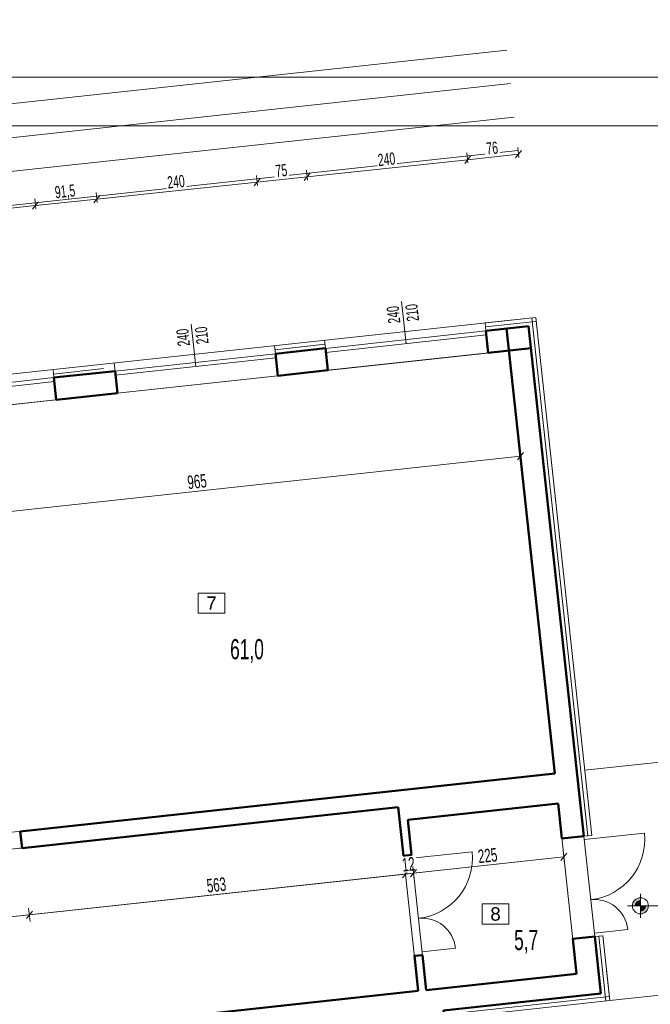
# Model space of a CAD drawing. Header units: millimetres. Extents: x 72202 to 304796, y 21658 to 519946.
# Tile 26 of 139: x 198235 to 199174, y 202009 to 203474. Entities that reach past the tile are written whole.
import ezdxf

# ---------------------------------------------------------------- set-up
doc = ezdxf.new("R2010")
doc.units = ezdxf.units.MM
doc.layers.get('0').update_dxf_attribs({"color": 253})
doc.layers.get('Defpoints').update_dxf_attribs({"color": 253})
for name, color, linetype, lineweight in [('DRZWI I OKNA OPISY', 253, 'Continuous', 9), ('linia - gruba - projektowana', 253, 'Continuous', 50), ('LINIA CIENKA', 7, 'Continuous', 13), ('LINIA KRESKOWANIE', 253, 'Continuous', 5), ('LINIA WYMIAROWANIE', 253, 'Continuous', 9), ('OPISY', 253, 'Continuous', 9)]:
    doc.layers.add(name, color=color, linetype=linetype, lineweight=lineweight)
doc.layers.add('LINIA-NIE DRUKOWAĆ', color=253, linetype='Continuous', lineweight=20, plot=False)
doc.styles.add('simplex', font='arial.ttf')
doc.styles.get("Standard").update_dxf_attribs({"font": 'ARIALN.TTF', "width": 0.75})
doc.linetypes.add('GRADZINOWANIE', pattern='A,0.00254,-2.54,[134,ltypeshp.shx,S=2.54,R=0,X=-2.54,Y=0],-5.08,[134,ltypeshp.shx,S=2.54,R=180,X=2.54,Y=0],-2.54', length=10.16254)
doc.dimstyles.new('sebek100', dxfattribs={"dimtxt": 17, "dimasz": 10, "dimexe": 10, "dimexo": 20, "dimgap": 4, "dimtad": 1, "dimrnd": 0.5, "dimtxsty": 'Standard', "dimblk": 'OBLIQUE', "dimcen": 8, "dimclre": 1, "dimazin": 0, "dimtm": 1e-09, "dimtfac": 1, "dimtix": 1, "dimtmove": 1, "dimatfit": 3, "dimldrblk": 'zas', "dimfxl": 10, "dimfxlon": 1, "dimtolj": 2, "dimlwd": -1, "dimlwe": -1, "dimarcsym": 0})

# ---------------------------------------------------------------- blocks, each defined once
blk = doc.blocks.new('_Oblique')
at = {"color": 0, "linetype": 'ByBlock', "lineweight": -2}
blk.add_line((-0.5, -0.5), (0.5, 0.5), dxfattribs=at)
blk = doc.blocks.new('*D74')
at = {"layer": 'Defpoints', "color": 0, "lineweight": -3, "ltscale": 4, "transparency": 16777216}
for p in [(200553.3, 203691.7), (193653.3, 203234.1), (200553.3, 203234.1)]:
    blk.add_point(p, dxfattribs=at)
at = {"layer": 'LINIA CIENKA', "ltscale": 4, "transparency": 16777216}
for p, q in [((193653.3, 203681.7), (193653.3, 203701.7)), ((200553.3, 203681.7), (200553.3, 203701.7))]:
    blk.add_line(p, q, dxfattribs=at)
at = {"layer": 'LINIA CIENKA', "color": 0, "ltscale": 4, "transparency": 16777216}
blk.add_line((193653.3, 203691.7), (200553.3, 203691.7), dxfattribs=at)
at = {"layer": 'LINIA CIENKA', "color": 0, "ltscale": 4, "transparency": 16777216, "xscale": 10, "yscale": 10, "zscale": 10, "rotation": 180}
blk.add_blockref('_Oblique', (193653.3, 203691.7), dxfattribs=at)
at = {"layer": 'LINIA CIENKA', "color": 0, "ltscale": 4, "transparency": 16777216, "xscale": 10, "yscale": 10, "zscale": 10}
blk.add_blockref('_Oblique', (200553.3, 203691.7), dxfattribs=at)
at = {"layer": 'LINIA CIENKA', "color": 0, "lineweight": -3, "ltscale": 4, "transparency": 16777216, "insert": (197103.3, 203797.8), "char_height": 200, "attachment_point": 5, "bg_fill": 3, "box_fill_scale": 1.1, "bg_fill_color": 256, "bg_fill_true_color": 13158600, "bg_fill_transparency": 0}
blk.add_mtext('\\A2;6900', dxfattribs=at)
blk = doc.blocks.new('zas')
blk = doc.blocks.new('*D116')
at = {"layer": 'Defpoints', "color": 0, "lineweight": -3, "ltscale": 4, "transparency": 16777216}
for p in [(198259, 203197.8), (198285, 202953.8), (198046.4, 202927.8)]:
    blk.add_point(p, dxfattribs=at)
at = {"layer": 'LINIA WYMIAROWANIE', "color": 1, "ltscale": 4, "transparency": 16777216}
for p, q in [((198259.5, 203192.8), (198258, 203207.7)), ((198020.9, 203167.5), (198019.3, 203182.4))]:
    blk.add_line(p, q, dxfattribs=at)
at = {"layer": 'LINIA WYMIAROWANIE', "color": 0, "ltscale": 4, "transparency": 16777216}
blk.add_line((198020.4, 203172.4), (198259, 203197.8), dxfattribs=at)
at = {"layer": 'LINIA WYMIAROWANIE', "color": 0, "ltscale": 4, "transparency": 16777216, "xscale": 10, "yscale": 10, "zscale": 10}
for p, rotation in [((198259, 203197.8), 6.067906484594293), ((198020.4, 203172.4), 186.0679064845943)]:
    blk.add_blockref('_Oblique', p, dxfattribs=dict(at, rotation=rotation))
at = {"layer": 'LINIA WYMIAROWANIE', "color": 0, "lineweight": -3, "ltscale": 4, "transparency": 16777216, "insert": (198138.1, 203199.9), "char_height": 18, "attachment_point": 5, "rotation": 6.0679, "bg_fill": 3, "box_fill_scale": 1.1, "bg_fill_color": 256, "bg_fill_true_color": 13158600, "bg_fill_transparency": 0}
blk.add_mtext('\\A2;239,99', dxfattribs=at)
blk = doc.blocks.new('*D117')
at = {"layer": 'Defpoints', "color": 0, "lineweight": -3, "ltscale": 4, "transparency": 16777216}
for p in [(198350, 203207.5), (198375.9, 202963.5), (198285, 202953.8)]:
    blk.add_point(p, dxfattribs=at)
at = {"layer": 'LINIA WYMIAROWANIE', "color": 1, "ltscale": 4, "transparency": 16777216}
for p, q in [((198259.5, 203192.8), (198258, 203207.7)), ((198350.5, 203202.5), (198348.9, 203217.4))]:
    blk.add_line(p, q, dxfattribs=at)
at = {"layer": 'LINIA WYMIAROWANIE', "color": 0, "ltscale": 4, "transparency": 16777216}
blk.add_line((198259, 203197.8), (198350, 203207.5), dxfattribs=at)
at = {"layer": 'LINIA WYMIAROWANIE', "color": 0, "ltscale": 4, "transparency": 16777216, "xscale": 10, "yscale": 10, "zscale": 10}
for p, rotation in [((198350, 203207.5), 6.067906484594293), ((198259, 203197.8), 186.0679064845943)]:
    blk.add_blockref('_Oblique', p, dxfattribs=dict(at, rotation=rotation))
at = {"layer": 'LINIA WYMIAROWANIE', "color": 0, "lineweight": -3, "ltscale": 4, "transparency": 16777216, "insert": (198302.9, 203217.4), "char_height": 18, "attachment_point": 5, "rotation": 6.0679, "bg_fill": 3, "box_fill_scale": 1.1, "bg_fill_color": 256, "bg_fill_true_color": 13158600, "bg_fill_transparency": 0}
blk.add_mtext('\\A2;91,5', dxfattribs=at)
blk = doc.blocks.new('*D118')
at = {"layer": 'Defpoints', "color": 0, "lineweight": -3, "ltscale": 4, "transparency": 16777216}
for p in [(198588.7, 203232.8), (198614.6, 202989.3), (198375.9, 202963.5)]:
    blk.add_point(p, dxfattribs=at)
at = {"layer": 'LINIA WYMIAROWANIE', "color": 1, "ltscale": 4, "transparency": 16777216}
for p, q in [((198589.2, 203227.9), (198587.6, 203242.8)), ((198350.5, 203202.5), (198348.9, 203217.4))]:
    blk.add_line(p, q, dxfattribs=at)
at = {"layer": 'LINIA WYMIAROWANIE', "color": 0, "ltscale": 4, "transparency": 16777216}
blk.add_line((198350, 203207.5), (198588.7, 203232.8), dxfattribs=at)
at = {"layer": 'LINIA WYMIAROWANIE', "color": 0, "ltscale": 4, "transparency": 16777216, "xscale": 10, "yscale": 10, "zscale": 10}
for p, rotation in [((198588.7, 203232.8), 6.067906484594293), ((198350, 203207.5), 186.0679064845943)]:
    blk.add_blockref('_Oblique', p, dxfattribs=dict(at, rotation=rotation))
at = {"layer": 'LINIA WYMIAROWANIE', "color": 0, "lineweight": -3, "ltscale": 4, "transparency": 16777216, "insert": (198467.9, 203233.3), "char_height": 18, "attachment_point": 5, "rotation": 6.0679, "bg_fill": 3, "box_fill_scale": 1.1, "bg_fill_color": 256, "bg_fill_true_color": 13158600, "bg_fill_transparency": 0}
blk.add_mtext('\\A2;240', dxfattribs=at)
blk = doc.blocks.new('*D119')
at = {"layer": 'Defpoints', "color": 0, "lineweight": -3, "ltscale": 4, "transparency": 16777216}
for p in [(198663.2, 203240.8), (198614.6, 202989.3), (198689.1, 202997.3)]:
    blk.add_point(p, dxfattribs=at)
at = {"layer": 'LINIA WYMIAROWANIE', "color": 1, "ltscale": 4, "transparency": 16777216}
for p, q in [((198589.2, 203227.9), (198587.6, 203242.8)), ((198663.8, 203235.8), (198662.2, 203250.7))]:
    blk.add_line(p, q, dxfattribs=at)
at = {"layer": 'LINIA WYMIAROWANIE', "color": 0, "ltscale": 4, "transparency": 16777216}
blk.add_line((198588.7, 203232.8), (198663.2, 203240.8), dxfattribs=at)
at = {"layer": 'LINIA WYMIAROWANIE', "color": 0, "ltscale": 4, "transparency": 16777216, "xscale": 10, "yscale": 10, "zscale": 10}
for p, rotation in [((198588.7, 203232.8), 186.0679064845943), ((198663.2, 203240.8), 6.067906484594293)]:
    blk.add_blockref('_Oblique', p, dxfattribs=dict(at, rotation=rotation))
at = {"layer": 'LINIA WYMIAROWANIE', "color": 0, "lineweight": -3, "ltscale": 4, "transparency": 16777216, "insert": (198624.6, 203249.9), "char_height": 18, "attachment_point": 5, "rotation": 6.0679, "bg_fill": 3, "box_fill_scale": 1.1, "bg_fill_color": 256, "bg_fill_true_color": 13158600, "bg_fill_transparency": 0}
blk.add_mtext('\\A2;75', dxfattribs=at)
blk = doc.blocks.new('*D120')
at = {"layer": 'Defpoints', "color": 0, "lineweight": -3, "ltscale": 4, "transparency": 16777216}
for p in [(198901.9, 203266.1), (198927.7, 203023.3), (198689.1, 202997.3)]:
    blk.add_point(p, dxfattribs=at)
at = {"layer": 'LINIA WYMIAROWANIE', "color": 0, "ltscale": 4, "transparency": 16777216}
blk.add_line((198663.2, 203240.8), (198901.9, 203266.1), dxfattribs=at)
at = {"layer": 'LINIA WYMIAROWANIE', "color": 1, "ltscale": 4, "transparency": 16777216}
for p, q in [((198902.4, 203261.2), (198900.8, 203276.1)), ((198663.8, 203235.8), (198662.2, 203250.7))]:
    blk.add_line(p, q, dxfattribs=at)
at = {"layer": 'LINIA WYMIAROWANIE', "color": 0, "ltscale": 4, "transparency": 16777216, "xscale": 10, "yscale": 10, "zscale": 10}
for p, rotation in [((198901.9, 203266.1), 6.067906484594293), ((198663.2, 203240.8), 186.0679064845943)]:
    blk.add_blockref('_Oblique', p, dxfattribs=dict(at, rotation=rotation))
at = {"layer": 'LINIA WYMIAROWANIE', "color": 0, "lineweight": -3, "ltscale": 4, "transparency": 16777216, "insert": (198781.2, 203266.6), "char_height": 18, "attachment_point": 5, "rotation": 6.0679, "bg_fill": 3, "box_fill_scale": 1.1, "bg_fill_color": 256, "bg_fill_true_color": 13158600, "bg_fill_transparency": 0}
blk.add_mtext('\\A2;240', dxfattribs=at)
blk = doc.blocks.new('*D121')
at = {"layer": 'Defpoints', "color": 0, "lineweight": -3, "ltscale": 4, "transparency": 16777216}
for p in [(198977.5, 203274.2), (199003.3, 203031.4), (198927.7, 203023.3)]:
    blk.add_point(p, dxfattribs=at)
at = {"layer": 'LINIA WYMIAROWANIE', "color": 1, "ltscale": 4, "transparency": 16777216}
for p, q in [((198978, 203269.2), (198976.4, 203284.1)), ((198902.4, 203261.2), (198900.8, 203276.1))]:
    blk.add_line(p, q, dxfattribs=at)
at = {"layer": 'LINIA WYMIAROWANIE', "color": 0, "ltscale": 4, "transparency": 16777216}
blk.add_line((198901.9, 203266.1), (198977.5, 203274.2), dxfattribs=at)
at = {"layer": 'LINIA WYMIAROWANIE', "color": 0, "ltscale": 4, "transparency": 16777216, "xscale": 10, "yscale": 10, "zscale": 10}
for p, rotation in [((198901.9, 203266.1), 186.0679064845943), ((198977.5, 203274.2), 6.067906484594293)]:
    blk.add_blockref('_Oblique', p, dxfattribs=dict(at, rotation=rotation))
at = {"layer": 'LINIA WYMIAROWANIE', "color": 0, "lineweight": -3, "ltscale": 4, "transparency": 16777216, "insert": (198938.3, 203283.3), "char_height": 18, "attachment_point": 5, "rotation": 6.0679, "bg_fill": 3, "box_fill_scale": 1.1, "bg_fill_color": 256, "bg_fill_true_color": 13158600, "bg_fill_transparency": 0}
blk.add_mtext('\\A2;76', dxfattribs=at)
blk = doc.blocks.new('*D143')
at = {"layer": 'Defpoints', "color": 0, "lineweight": -3, "ltscale": 4, "transparency": 16777216}
for p in [(198963.4, 202981.8), (198004, 202877.9), (198980.4, 202824.7)]:
    blk.add_point(p, dxfattribs=at)
at = {"layer": 'LINIA WYMIAROWANIE', "ltscale": 4, "transparency": 16777216}
for p, q in [((198979.9, 202829.7), (198981.5, 202814.8)), ((198020.5, 202725.8), (198022.1, 202710.8))]:
    blk.add_line(p, q, dxfattribs=at)
at = {"layer": 'LINIA WYMIAROWANIE', "color": 0, "ltscale": 4, "transparency": 16777216}
blk.add_line((198021, 202720.8), (198980.4, 202824.7), dxfattribs=at)
at = {"layer": 'LINIA WYMIAROWANIE', "color": 0, "ltscale": 4, "transparency": 16777216, "xscale": 10, "yscale": 10, "zscale": 10}
for p, rotation in [((198980.4, 202824.7), 6.182017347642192), ((198021, 202720.8), 186.1820173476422)]:
    blk.add_blockref('_Oblique', p, dxfattribs=dict(at, rotation=rotation))
at = {"layer": 'LINIA WYMIAROWANIE', "color": 0, "lineweight": -3, "ltscale": 4, "transparency": 16777216, "insert": (198499.2, 202786.9), "char_height": 20, "attachment_point": 5, "rotation": 6.182, "bg_fill": 3, "box_fill_scale": 1.1, "bg_fill_color": 256, "bg_fill_true_color": 13158600, "bg_fill_transparency": 0}
blk.add_mtext('\\A2;965', dxfattribs=at)
blk = doc.blocks.new('*D329')
at = {"layer": 'Defpoints', "color": 0, "lineweight": -3, "ltscale": 4, "transparency": 16777216}
for p in [(198138.1, 202243.1), (198237.5, 202253.9), (198249.7, 202142)]:
    blk.add_point(p, dxfattribs=at)
at = {"layer": 'LINIA WYMIAROWANIE', "ltscale": 4, "transparency": 16777216}
for p, q in [((198248.6, 202152), (198250.7, 202132.1)), ((198149.2, 202141.2), (198151.3, 202121.3))]:
    blk.add_line(p, q, dxfattribs=at)
at = {"layer": 'LINIA WYMIAROWANIE', "color": 0, "ltscale": 4, "transparency": 16777216}
blk.add_line((198150.2, 202131.3), (198249.7, 202142), dxfattribs=at)
at = {"layer": 'LINIA WYMIAROWANIE', "color": 0, "ltscale": 4, "transparency": 16777216, "xscale": 10, "yscale": 10, "zscale": 10}
for p, rotation in [((198249.7, 202142), 6.182017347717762), ((198150.2, 202131.3), 186.1820173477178)]:
    blk.add_blockref('_Oblique', p, dxfattribs=dict(at, rotation=rotation))
at = {"layer": 'LINIA WYMIAROWANIE', "color": 0, "lineweight": -3, "ltscale": 4, "transparency": 16777216, "insert": (198198.4, 202150.8), "char_height": 20, "attachment_point": 5, "rotation": 6.182, "bg_fill": 3, "box_fill_scale": 1.1, "bg_fill_color": 256, "bg_fill_true_color": 13158600, "bg_fill_transparency": 0}
blk.add_mtext('\\A2;100', dxfattribs=at)
blk = doc.blocks.new('*D330')
at = {"layer": 'Defpoints', "color": 0, "lineweight": -3, "ltscale": 4, "transparency": 16777216}
for p in [(198798.6, 202302.1), (198237.5, 202253.9), (198809.4, 202202.7)]:
    blk.add_point(p, dxfattribs=at)
at = {"layer": 'LINIA WYMIAROWANIE', "ltscale": 4, "transparency": 16777216}
for p, q in [((198808.3, 202212.6), (198810.5, 202192.7)), ((198248.6, 202152), (198250.7, 202132.1))]:
    blk.add_line(p, q, dxfattribs=at)
at = {"layer": 'LINIA WYMIAROWANIE', "color": 0, "ltscale": 4, "transparency": 16777216}
blk.add_line((198249.7, 202142), (198809.4, 202202.7), dxfattribs=at)
at = {"layer": 'LINIA WYMIAROWANIE', "color": 0, "ltscale": 4, "transparency": 16777216, "xscale": 10, "yscale": 10, "zscale": 10}
for p, rotation in [((198809.4, 202202.7), 6.182017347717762), ((198249.7, 202142), 186.1820173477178)]:
    blk.add_blockref('_Oblique', p, dxfattribs=dict(at, rotation=rotation))
at = {"layer": 'LINIA WYMIAROWANIE', "color": 0, "lineweight": -3, "ltscale": 4, "transparency": 16777216, "insert": (198528, 202186.5), "char_height": 20, "attachment_point": 5, "rotation": 6.182, "bg_fill": 3, "box_fill_scale": 1.1, "bg_fill_color": 256, "bg_fill_true_color": 13158600, "bg_fill_transparency": 0}
blk.add_mtext('\\A2;563', dxfattribs=at)
blk = doc.blocks.new('*D331')
at = {"layer": 'Defpoints', "color": 0, "lineweight": -3, "ltscale": 4, "transparency": 16777216}
for p in [(198798.6, 202302.1), (198812.7, 202283.5)]:
    blk.add_point(p, dxfattribs=at)
at = {"layer": 'LINIA WYMIAROWANIE', "ltscale": 4, "transparency": 16777216}
for p, q in [((198808.3, 202212.6), (198810.5, 202192.7)), ((198820.2, 202213.9), (198822.4, 202194))]:
    blk.add_line(p, q, dxfattribs=at)
at = {"layer": 'LINIA WYMIAROWANIE', "color": 0, "ltscale": 4, "transparency": 16777216}
for p, q in [((198809.4, 202202.7), (198799.4, 202201.6)), ((198809.4, 202202.7), (198821.3, 202204)), ((198821.3, 202204), (198831.3, 202205))]:
    blk.add_line(p, q, dxfattribs=at)
at = {"layer": 'LINIA WYMIAROWANIE', "color": 0, "ltscale": 4, "transparency": 16777216, "xscale": 10, "yscale": 10, "zscale": 10}
for p, rotation in [((198809.4, 202202.7), 6.182017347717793), ((198821.3, 202204), 186.1820173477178)]:
    blk.add_blockref('_Oblique', p, dxfattribs=dict(at, rotation=rotation))
at = {"layer": 'LINIA WYMIAROWANIE', "color": 0, "lineweight": -3, "ltscale": 4, "transparency": 16777216, "insert": (198813.8, 202217.3), "char_height": 20, "attachment_point": 5, "rotation": 6.182, "bg_fill": 3, "box_fill_scale": 1.1, "bg_fill_color": 256, "bg_fill_true_color": 13158600, "bg_fill_transparency": 0}
blk.add_mtext('\\A2;12', dxfattribs=at)
at = {"layer": 'Defpoints', "color": 0, "lineweight": -3, "ltscale": 4, "transparency": 16777216}
blk.add_point((198821.3, 202204), dxfattribs=at)
blk = doc.blocks.new('*D332')
at = {"layer": 'Defpoints', "color": 0, "lineweight": -3, "ltscale": 4, "transparency": 16777216}
for p in [(199036.4, 202307.7), (198812.7, 202283.5), (199045, 202228.2)]:
    blk.add_point(p, dxfattribs=at)
at = {"layer": 'LINIA WYMIAROWANIE', "color": 0, "ltscale": 4, "transparency": 16777216}
blk.add_line((198821.3, 202204), (199045, 202228.2), dxfattribs=at)
at = {"layer": 'LINIA WYMIAROWANIE', "ltscale": 4, "transparency": 16777216}
for p, q in [((199043.9, 202238.1), (199046.1, 202218.2)), ((198820.2, 202213.9), (198822.4, 202194))]:
    blk.add_line(p, q, dxfattribs=at)
at = {"layer": 'LINIA WYMIAROWANIE', "color": 0, "ltscale": 4, "transparency": 16777216, "xscale": 10, "yscale": 10, "zscale": 10}
for p, rotation in [((199045, 202228.2), 6.182017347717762), ((198821.3, 202204), 186.1820173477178)]:
    blk.add_blockref('_Oblique', p, dxfattribs=dict(at, rotation=rotation))
at = {"layer": 'LINIA WYMIAROWANIE', "color": 0, "lineweight": -3, "ltscale": 4, "transparency": 16777216, "insert": (198931.6, 202230.2), "char_height": 20, "attachment_point": 5, "rotation": 6.182, "bg_fill": 3, "box_fill_scale": 1.1, "bg_fill_color": 256, "bg_fill_true_color": 13158600, "bg_fill_transparency": 0}
blk.add_mtext('\\A2;225', dxfattribs=at)

msp = doc.modelspace()

# ---------------------------------------------------------------- hatches: boundary and pattern name
at = {"layer": 'OPISY'}
h = msp.add_hatch(color=256, dxfattribs=at)
edge = h.paths.add_edge_path()
edge.add_line((199158.928, 202155.483), (199158.928, 202167.437))
edge.add_arc((199158.928, 202155.483), 11.954, 90, 180.185208)
edge.add_line((199146.974, 202155.444), (199158.928, 202155.483))
edge = h.paths.add_edge_path()
edge.add_arc((199158.928, 202155.483), 11.954, 269.966892, 359.748577)
edge.add_line((199170.883, 202155.431), (199158.928, 202155.483))
edge.add_line((199158.928, 202155.483), (199158.921, 202143.529))
h = msp.add_hatch(color=256, dxfattribs=at)
h.paths.add_polyline_path([(199158.928, 202155.483), (199158.928, 202163.986, 0.41421356), (199150.425, 202155.483)])
h.paths.add_polyline_path([(199158.928, 202146.98, 0.41421356), (199167.432, 202155.483), (199158.928, 202155.483)])

# ---------------------------------------------------------------- linework, layer by layer
at = {"layer": 'linia - gruba - projektowana'}
for p, q in [((198929.01, 203011.254), (198992.638, 203018.146)), ((198992.638, 203018.146), (199074.857, 202259.085)), ((198929.01, 203011.254), (198932.563, 202978.445)), ((198959.829, 203014.592), (199031.549, 202352.465)), ((198615.831, 202977.425), (198619.395, 202944.524)), ((198615.842, 202977.332), (198690.405, 202985.409)), ((198690.405, 202985.409), (198693.959, 202952.601)), ((198932.563, 202978.445), (198996.191, 202985.337)), ((198286.269, 202941.634), (198377.237, 202951.487)), ((198377.237, 202951.487), (198380.791, 202918.679)), ((198619.395, 202944.524), (198693.959, 202952.601)), ((198286.249, 202941.82), (198289.823, 202908.826)), ((198286.249, 202941.82), (198289.823, 202908.826)), ((198289.823, 202908.826), (198380.791, 202918.679)), ((198236.201, 202266.315), (199031.549, 202352.465)), ((198238.894, 202241.46), (198798.62, 202302.088)), ((198798.62, 202302.088), (198806.427, 202230.01)), ((198812.704, 202283.497), (199036.395, 202307.726)), ((199036.395, 202307.726), (199042.049, 202255.532)), ((198812.704, 202283.497), (198818.357, 202231.302)), ((198236.201, 202266.315), (198238.894, 202241.46)), ((199042.049, 202255.532), (199074.857, 202259.085)), ((198818.357, 202231.302), (198806.427, 202230.01)), ((199058.202, 202106.404), (199091.01, 202109.958)), ((199091.01, 202109.958), (199100.217, 202024.955)), ((199058.202, 202106.404), (199063.855, 202054.209)), ((198834.51, 202082.174), (198822.58, 202080.882)), ((198822.58, 202080.882), (198828.234, 202028.687)), ((198834.51, 202082.174), (198840.164, 202029.98)), ((198840.164, 202029.98), (199063.855, 202054.209)), ((198382.839, 201980.444), (198828.234, 202028.687))]:
    msp.add_line(p, q, dxfattribs=at)
msp.add_lwpolyline([(199100.217, 202024.955), (198866.08, 201999.594), (198866.08, 201900.278)], dxfattribs=at)
at = {"layer": 'LINIA CIENKA'}
for p, q in [((196028.86, 202709.188), (199003.276, 203031.368)), ((198927.717, 203023.184), (199003.276, 203031.368)), ((199003.276, 203031.368), (199086.787, 202260.378)), ((198929.01, 203011.254), (198927.712, 203023.277)), ((198690.433, 202985.194), (198929.028, 203011.132)), ((198691.082, 202979.229), (198929.676, 203005.167)), ((198615.842, 202977.332), (198614.544, 202989.356)), ((198690.405, 202985.409), (198689.108, 202997.432)), ((198377.252, 202951.395), (198615.846, 202977.333)), ((198932.563, 202978.445), (198693.959, 202952.601)), ((198377.237, 202951.487), (198375.94, 202963.511)), ((198377.9, 202945.43), (198616.495, 202971.368)), ((198286.249, 202941.82), (198284.951, 202953.844)), ((198619.405, 202944.431), (198380.801, 202918.586)), ((198047.67, 202915.789), (198286.264, 202941.727)), ((198048.318, 202909.824), (198286.912, 202935.762)), ((198289.823, 202908.826), (198051.219, 202882.981)), ((199076.288, 202357.311), (199495.292, 202402.696)), ((199086.787, 202260.378), (199074.857, 202259.085)), ((199074.857, 202259.085), (199091.01, 202109.958)), ((199074.857, 202259.085), (199075.395, 202254.115)), ((199075.395, 202254.115), (199164.872, 202263.806)), ((198233.923, 202240.922), (198238.894, 202241.46)), ((198818.357, 202231.302), (198818.896, 202226.331)), ((198818.896, 202226.331), (198908.372, 202236.023)), ((199090.471, 202114.929), (199140.181, 202120.313)), ((199091.01, 202109.958), (199090.471, 202114.929)), ((199091.01, 202109.958), (199102.969, 202110.981)), ((199102.94, 202111.25), (199113.44, 202014.317)), ((198833.972, 202087.145), (198883.681, 202092.53)), ((198834.51, 202082.174), (198833.972, 202087.145)), ((199108.594, 202059.055), (199113.44, 202014.317)), ((199113.44, 202014.317), (199495.292, 202055.678))]:
    msp.add_line(p, q, dxfattribs=at)
msp.add_lwpolyline([(199113.44, 202014.317), (198878.08, 201988.823), (198878.08, 201642.042), (199113.44, 201642.042)], dxfattribs=at)
for centre, radius, start, end in [((199075.395, 202254.115), 90, 276.182017, 6.182017), ((198818.896, 202226.331), 90, 276.182017, 6.182017), ((199090.471, 202114.929), 50, 6.182017, 96.182017), ((198833.972, 202087.145), 50, 6.182017, 96.182017)]:
    msp.add_arc(centre, radius, start, end, dxfattribs=at)
at = {"layer": 'LINIA KRESKOWANIE', "linetype": 'GRADZINOWANIE', "ltscale": 0.6}
for p, q in [((198997.31, 203030.722), (199080.822, 202259.732)), ((199096.99, 202110.469), (199107.475, 202013.671))]:
    msp.add_line(p, q, dxfattribs=at)
msp.add_lwpolyline([(199112.794, 202020.282), (198872.08, 201994.209), (198872.08, 201900.278)], dxfattribs=at)
at = {"layer": 'LINIA-NIE DRUKOWAĆ'}
for p, q in [((198980.398, 202824.703), (194763.68, 202367.959)), ((199045.01, 202228.192), (194828.292, 201771.449))]:
    msp.add_line(p, q, dxfattribs=at)
for points in [[(198003.995, 202877.866), (198072.161, 202248.547), (199031.549, 202352.465), (198963.383, 202981.784), (198003.995, 202877.866)], [(198798.62, 202302.088), (198828.234, 202028.687), (198382.839, 201980.444), (198382.839, 200964.042), (198096.792, 200964.042), (198096.792, 201622.042), (197833.292, 201622.042), (197790.226, 201646.868), (197749.471, 201662.407), (197704.792, 201672.042), (197504.792, 201672.042), (197437.574, 201654.671), (197409.152, 201641.84), (197376.292, 201622.042), (196716.292, 201622.042), (196655.011, 201654.671), (196587.792, 201672.042), (196503.525, 201681.418), (196442.27, 201679.677), (196387.792, 201679.677), (196259.292, 201622.042), (195298.792, 201622.042), (195298.792, 201922.997), (198798.62, 202302.088)], [(199036.395, 202307.726), (198812.704, 202283.497), (198840.164, 202029.98), (199063.855, 202054.209), (199036.395, 202307.726)]]:
    msp.add_lwpolyline(points, dxfattribs=at)
at = {"layer": 'OPISY'}
for p, q in [((199158.928, 202155.483), (199158.931, 202173.437)), ((199158.928, 202155.439), (199158.928, 202168.194)), ((199139.925, 202155.448), (199243.65, 202155.397)), ((199158.928, 202155.483), (199158.918, 202137.437)), ((199158.928, 202155.439), (199158.928, 202142.684))]:
    msp.add_line(p, q, dxfattribs=at)
for points in [[(198500.791, 202621.073), (198500.791, 202591.073), (198540.791, 202591.073), (198540.791, 202621.073)], [(198923.373, 202158.226), (198923.373, 202128.226), (198963.373, 202128.226), (198963.373, 202158.226)]]:
    msp.add_lwpolyline(points, close=True, dxfattribs=at)
msp.add_circle((199158.928, 202155.483), 11.954, dxfattribs=at)

# ---------------------------------------------------------------- texts
at = {"layer": 'LINIA-NIE DRUKOWAĆ', "char_height": 30, "width": 125.07, "attachment_point": 1}
for s, insert in [('61,0', (198548.465, 202552.491)), ('5,7', (198971.048, 202119.644))]:
    msp.add_mtext(s, dxfattribs=dict(at, insert=insert))
at = {"layer": 'OPISY', "char_height": 20, "width": 40, "attachment_point": 5, "style": 'simplex'}
for s, insert in [('7', (198520.791, 202606.073)), ('8', (198943.373, 202143.226))]:
    msp.add_mtext(s, dxfattribs=dict(at, insert=insert))

# ---------------------------------------------------------------- dimensions: what is measured, and where the dimension line sits
at = {"layer": 'LINIA CIENKA', "lineweight": -3, "ltscale": 4}
dim = msp.add_linear_dim(base=(200553.292, 203691.675), p1=(193653.292, 203234.128), p2=(200553.292, 203234.128), dimstyle='sebek100', override={"dimtxt": 200, "dimrnd": 0, "dimclre": 256, "dimtfill": 1, "dimarcsym": 2}, dxfattribs=at)
dim.commit()
dim.dimension.update_dxf_attribs({"geometry": '*D74', "text_midpoint": (197103.292, 203797.79)})

# ---------------------------------------------------------------- next in the draw order: linework, layer by layer
at = {"layer": 'LINIA CIENKA'}
msp.add_lwpolyline([(193953.292, 200489.042), (193953.292, 203316.491), (200483.292, 203316.491), (200483.292, 200489.042)], close=True, dxfattribs=at)
at = {"layer": 'LINIA-NIE DRUKOWAĆ'}
for p, q in [((194214.956, 202915.05), (198960.201, 203429.042)), ((194220.341, 202865.341), (198965.585, 203379.333)), ((194225.725, 202815.632), (198970.969, 203329.623)), ((194231.11, 202765.923), (198976.354, 203279.914))]:
    msp.add_line(p, q, dxfattribs=at)
msp.add_lwpolyline([(193653.292, 203389.042), (193653.292, 200419.042), (200553.292, 200419.042), (200553.292, 203389.042)], close=True, dxfattribs=at)

# ---------------------------------------------------------------- next in the draw order: dimensions: what is measured, and where the dimension line sits
at = {"layer": 'LINIA WYMIAROWANIE', "lineweight": -3, "ltscale": 4}
for base, p1, p2, angle, override, picture, middle in [((198259.018, 203197.803), (198046.372, 202927.813), (198284.951, 202953.844), 186.067906, {"dimtxt": 18, "dimrnd": 0, "dimfxl": 5, "dimtfill": 1, "dimarcsym": 2}, '*D116', (198138.127, 203199.852)), ((198249.662, 202142.042), (198138.129, 202243.119), (198237.547, 202253.888), 186.182017, {"dimtxt": 20, "dimrnd": 0, "dimclre": 256, "dimtfill": 1, "dimarcsym": 2}, '*D329', (198198.423, 202150.786))]:
    dim = msp.add_linear_dim(base=base, p1=p1, p2=p2, angle=angle, dimstyle='sebek100', override=override, dxfattribs=at)
    dim.commit()
    dim.dimension.update_dxf_attribs({"geometry": picture, "text_midpoint": middle})

# ---------------------------------------------------------------- next in the draw order: dimensions: what is measured, and where the dimension line sits
for base, p1, p2, angle, override, picture, middle in [((198350.005, 203207.475), (198284.951, 202953.844), (198375.94, 202963.511), 186.067906, {"dimtxt": 18, "dimrnd": 0, "dimfxl": 5, "dimtfill": 1, "dimarcsym": 2}, '*D117', (198302.945, 203217.373)), ((198809.388, 202202.67), (198237.547, 202253.888), (198798.62, 202302.088), 186.182017, {"dimtxt": 20, "dimrnd": 0, "dimclre": 256, "dimtfill": 1, "dimarcsym": 2}, '*D330', (198527.995, 202186.485))]:
    dim = msp.add_linear_dim(base=base, p1=p1, p2=p2, angle=angle, dimstyle='sebek100', override=override, dxfattribs=at)
    dim.commit()
    dim.dimension.update_dxf_attribs({"geometry": picture, "text_midpoint": middle})

# ---------------------------------------------------------------- next in the draw order: dimensions: what is measured, and where the dimension line sits
for base, p1, p2, angle, override, picture, middle in [((198588.661, 203232.845), (198375.94, 202963.511), (198614.554, 202989.263), 186.067906, {"dimtxt": 18, "dimrnd": 0, "dimfxl": 5, "dimtfill": 1, "dimarcsym": 2}, '*D118', (198467.939, 203233.276)), ((198821.319, 202203.962), (198798.62, 202302.088), (198812.704, 202283.497), 186.182017, {"dimtxt": 20, "dimrnd": 0, "dimclre": 256, "dimtfill": 1, "dimarcsym": 2}, '*D331', (198813.841, 202217.275))]:
    dim = msp.add_linear_dim(base=base, p1=p1, p2=p2, angle=angle, dimstyle='sebek100', override=override, dxfattribs=at)
    dim.commit()
    dim.dimension.update_dxf_attribs({"geometry": picture, "text_midpoint": middle})

# ---------------------------------------------------------------- next in the draw order: dimensions: what is measured, and where the dimension line sits
for base, p1, p2, angle, override, picture, middle in [((198663.24, 203240.773), (198614.554, 202989.263), (198689.118, 202997.339), 186.067906, {"dimtxt": 18, "dimrnd": 0, "dimfxl": 5, "dimtfill": 1, "dimarcsym": 2}, '*D119', (198624.56, 203249.888)), ((198980.398, 202824.703), (198003.995, 202877.866), (198963.383, 202981.784), 186.182017, {"dimtxt": 20, "dimrnd": 0, "dimclre": 256, "dimfxl": 5, "dimtfill": 1, "dimarcsym": 2}, '*D143', (198499.173, 202786.872)), ((199045.01, 202228.192), (198812.704, 202283.497), (199036.395, 202307.726), 186.182017, {"dimtxt": 20, "dimrnd": 0, "dimclre": 256, "dimtfill": 1, "dimarcsym": 2}, '*D332', (198931.634, 202230.206))]:
    dim = msp.add_linear_dim(base=base, p1=p1, p2=p2, angle=angle, dimstyle='sebek100', override=override, dxfattribs=at)
    dim.commit()
    dim.dimension.update_dxf_attribs({"geometry": picture, "text_midpoint": middle})

# ---------------------------------------------------------------- next in the draw order: linework, layer by layer
at = {"layer": 'DRZWI I OKNA OPISY'}
msp.add_line((198497.197, 202958.399), (198490.418, 203021.219), dxfattribs=at)
at = {"layer": 'LINIA KRESKOWANIE', "linetype": 'GRADZINOWANIE', "ltscale": 0.6}
msp.add_line((198285.695, 202946.953), (198360.259, 202955.03), dxfattribs=at)

# ---------------------------------------------------------------- next in the draw order: texts
at = {"layer": 'DRZWI I OKNA OPISY', "char_height": 18, "width": 130, "attachment_point": 5, "rotation": 96.159668}
for s, insert in [('240', (198478.49, 203001.489)), ('210', (198506.29, 203004.489))]:
    msp.add_mtext(s, dxfattribs=dict(at, insert=insert))

# ---------------------------------------------------------------- next in the draw order: dimensions: what is measured, and where the dimension line sits
at = {"layer": 'LINIA WYMIAROWANIE', "lineweight": -3, "ltscale": 4}
dim = msp.add_linear_dim(base=(198901.895, 203266.142), p1=(198689.118, 202997.339), p2=(198927.712, 203023.277), angle=186.067906, dimstyle='sebek100', override={"dimtxt": 18, "dimrnd": 0, "dimfxl": 5, "dimtfill": 1, "dimarcsym": 2}, dxfattribs=at)
dim.commit()
dim.dimension.update_dxf_attribs({"geometry": '*D120', "text_midpoint": (198781.173, 203266.574)})

# ---------------------------------------------------------------- next in the draw order: linework, layer by layer
at = {"layer": 'DRZWI I OKNA OPISY'}
msp.add_line((198810.379, 202992.198), (198803.599, 203055.019), dxfattribs=at)
at = {"layer": 'LINIA KRESKOWANIE', "linetype": 'GRADZINOWANIE', "ltscale": 0.6}
msp.add_line((198615.198, 202983.297), (198689.762, 202991.374), dxfattribs=at)

# ---------------------------------------------------------------- next in the draw order: texts
at = {"layer": 'DRZWI I OKNA OPISY', "char_height": 18, "width": 130, "attachment_point": 5, "rotation": 96.159668}
for s, insert in [('240', (198791.671, 203035.288)), ('210', (198819.471, 203038.289))]:
    msp.add_mtext(s, dxfattribs=dict(at, insert=insert))

# ---------------------------------------------------------------- next in the draw order: dimensions: what is measured, and where the dimension line sits
at = {"layer": 'LINIA WYMIAROWANIE', "lineweight": -3, "ltscale": 4}
dim = msp.add_linear_dim(base=(198977.464, 203274.176), p1=(198927.712, 203023.277), p2=(199003.276, 203031.368), angle=186.067906, dimstyle='sebek100', override={"dimtxt": 18, "dimrnd": 0, "dimfxl": 5, "dimtfill": 1, "dimarcsym": 2}, dxfattribs=at)
dim.commit()
dim.dimension.update_dxf_attribs({"geometry": '*D121', "text_midpoint": (198938.285, 203283.275)})

# ---------------------------------------------------------------- next in the draw order: linework, layer by layer
at = {"layer": 'LINIA KRESKOWANIE', "linetype": 'GRADZINOWANIE', "ltscale": 0.6}
msp.add_line((198928.366, 203017.219), (199002.93, 203025.295), dxfattribs=at)

doc.saveas('drawing.dxf')
